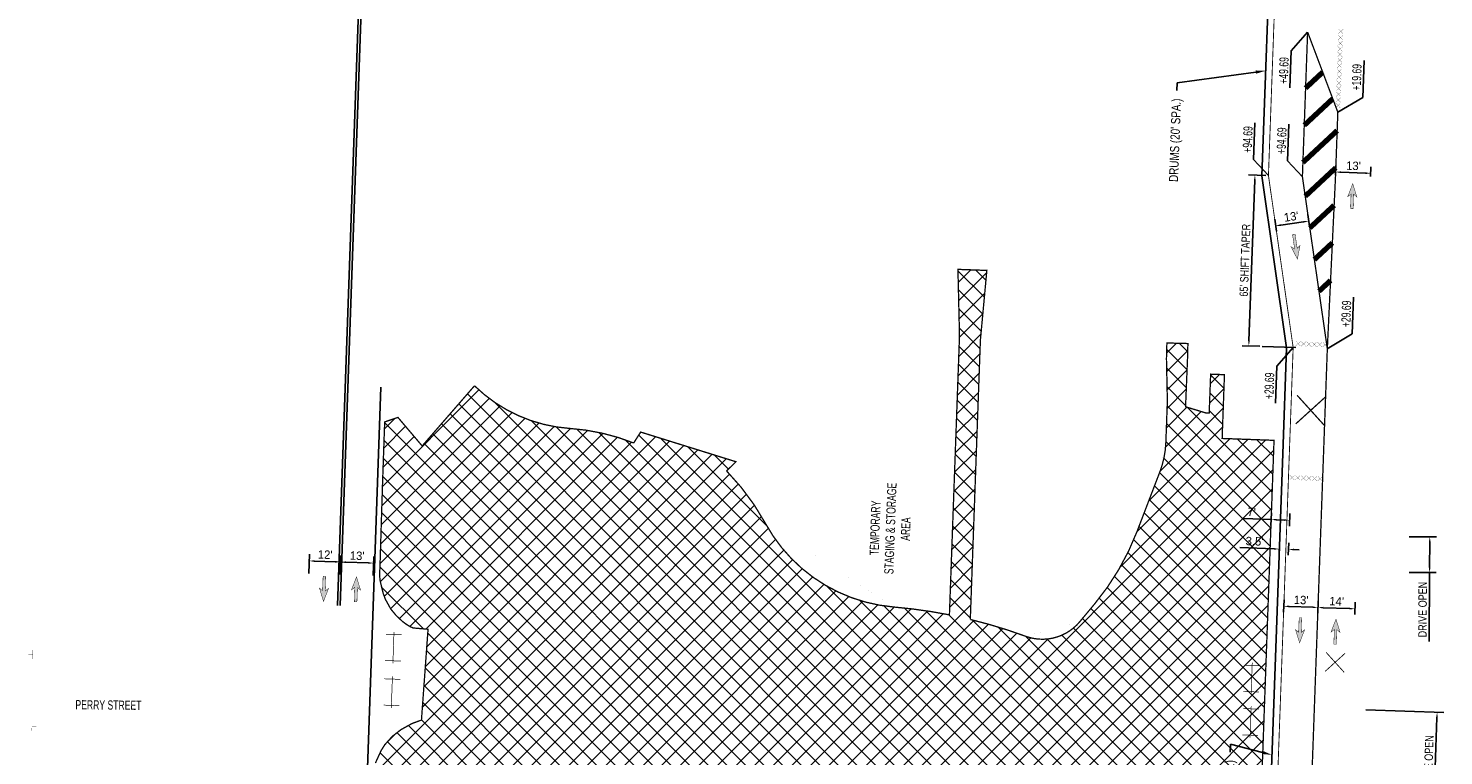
# Model space of a CAD drawing. Header units: feet. Extents: x 158973 to 164211, y 288317 to 289770.
# Tile 4 of 6: x 161289 to 161827, y 288955 to 289232. Entities that reach past the tile are written whole.
import ezdxf
from ezdxf import colors
from ezdxf.entities.mleader import LeaderData, LeaderLine
from ezdxf.math import Vec2, Vec3

# ---------------------------------------------------------------- set-up
doc = ezdxf.new("R2010")
doc.units = ezdxf.units.FT
doc.header["$MEASUREMENT"] = 0
for name, color, linetype in [('MT_P_Cells', 7, 'Continuous'), ('MT_P_Drums', 30, 'Continuous'), ('MT_P_Edge_Line', 7, 'Continuous'), ('MT_P_Text', 7, 'Continuous'), ('MT_P_Work_Area', 30, 'Continuous'), ('PM_X_Edge_Line', 51, 'Continuous')]:
    doc.layers.add(name, color=color, linetype=linetype)
doc.styles.add('Slanted-Normal', font='font31.shx', dxfattribs={"height": 0.1})
doc.styles.get("Standard").update_dxf_attribs({"font": 'arial.ttf'})
doc.styles.add('Style-font31', font='font31.shx')
doc.linetypes.add('motdrum10', pattern='A,0,["●",Standard,S=0.167,R=0,X=-0.02,Y=-0.065],-0.5', length=0.5)
doc.dimstyles.new('COEC', dxfattribs={"dimscale": 13.9, "dimtxt": 0.18, "dimasz": 0.18, "dimexe": 0.18, "dimexo": 0.0625, "dimgap": 0.09, "dimtad": 1, "dimzin": 0, "dimdsep": 46, "dimtxsty": 'Standard', "dimcen": 0.09, "dimclrd": 256, "dimclre": 256, "dimclrt": 256, "dimaunit": 1, "dimadec": 4, "dimazin": 0, "dimtfac": 1, "dimtofl": 0, "dimtmove": 0, "dimatfit": 3, "dimfxl": 1, "dimtolj": 1, "dimtzin": 0, "dimlwd": -1, "dimlwe": -1, "dimarcsym": 0})

# ---------------------------------------------------------------- blocks, each defined once
blk = doc.blocks.new('*D1092')
at = {"layer": 'Defpoints', "color": 0, "transparency": 16777216}
for p in [(161407.85, 289028.82), (161395.8, 289023.49, 1919.76), (161407.65, 289023.08, 1919.76)]:
    blk.add_point(p, dxfattribs=at)
at = {"layer": 'MT_P_Text', "transparency": 16777216}
for p, q in [((161395.83, 289024.49), (161396.09, 289031.73)), ((161398, 289029.16), (161405.85, 289028.89)), ((161407.68, 289024.08), (161407.94, 289031.31))]:
    blk.add_line(p, q, dxfattribs=at)
for points in [[(161398.01, 289029.5), (161397.99, 289028.83), (161396, 289029.23)], [(161405.86, 289029.22), (161405.84, 289028.55), (161407.85, 289028.82)]]:
    blk.add_solid(points, dxfattribs=at)
at = {"layer": 'MT_P_Text', "transparency": 16777216, "insert": (161402.02, 289031.62), "char_height": 3.2, "attachment_point": 5, "rotation": 357.9834, "style": 'Style-font31'}
blk.add_mtext("\\A1;12'", dxfattribs=at)
blk = doc.blocks.new('*D1093')
at = {"layer": 'Defpoints', "color": 0, "transparency": 16777216}
for p in [(161420.4, 289028.37), (161407.65, 289023.12, 959.79), (161420.21, 289022.71, 959.79)]:
    blk.add_point(p, dxfattribs=at)
at = {"layer": 'MT_P_Text', "transparency": 16777216}
for p, q in [((161407.68, 289024.12), (161407.92, 289031.29)), ((161409.83, 289028.72), (161418.4, 289028.44)), ((161420.24, 289023.71), (161420.48, 289030.87))]:
    blk.add_line(p, q, dxfattribs=at)
for points in [[(161409.85, 289029.06), (161409.82, 289028.39), (161407.84, 289028.79)], [(161418.41, 289028.77), (161418.39, 289028.11), (161420.4, 289028.37)]]:
    blk.add_solid(points, dxfattribs=at)
at = {"layer": 'MT_P_Text', "transparency": 16777216, "insert": (161414.2, 289031.18), "char_height": 3.2, "attachment_point": 5, "rotation": 358.0951, "style": 'Style-font31'}
blk.add_mtext("\\A1;13'", dxfattribs=at)
blk = doc.blocks.new('*D1104')
at = {"layer": 'Defpoints', "color": 0, "transparency": 16777216}
for p in [(161776.11, 289158.41), (161763.94, 289153.61, -2.66), (161776.54, 289155.44, -2.66)]:
    blk.add_point(p, dxfattribs=at)
at = {"layer": 'MT_P_Text', "transparency": 16777216}
for p, q in [((161763.79, 289154.6), (161763.15, 289159.05)), ((161765.48, 289156.87), (161774.13, 289158.12)), ((161776.4, 289156.43), (161775.75, 289160.88))]:
    blk.add_line(p, q, dxfattribs=at)
for points in [[(161765.44, 289157.2), (161765.53, 289156.54), (161763.51, 289156.58)], [(161774.08, 289158.45), (161774.18, 289157.79), (161776.11, 289158.41)]]:
    blk.add_solid(points, dxfattribs=at)
at = {"layer": 'MT_P_Text', "transparency": 16777216, "insert": (161769.43, 289160.07), "char_height": 3.2, "attachment_point": 5, "rotation": 8.2494, "style": 'Style-font31'}
blk.add_mtext("\\A1;13'", dxfattribs=at)
blk = doc.blocks.new('*D1105')
at = {"layer": 'Defpoints', "color": 0, "transparency": 16777216}
for p in [(161786.24, 289174.78, -2.66), (161799.57, 289174.28, -2.66), (161799.66, 289176.53)]:
    blk.add_point(p, dxfattribs=at)
at = {"layer": 'MT_P_Text', "transparency": 16777216}
for p, q in [((161786.28, 289175.78), (161786.42, 289179.53)), ((161799.61, 289175.28), (161799.75, 289179.03)), ((161788.32, 289176.95), (161797.66, 289176.6))]:
    blk.add_line(p, q, dxfattribs=at)
for points in [[(161788.34, 289177.29), (161788.31, 289176.62), (161786.33, 289177.03)], [(161797.67, 289176.94), (161797.65, 289176.27), (161799.66, 289176.53)]]:
    blk.add_solid(points, dxfattribs=at)
at = {"layer": 'MT_P_Text', "transparency": 16777216, "insert": (161793.09, 289179.38), "char_height": 3.2, "attachment_point": 5, "rotation": 357.8477, "style": 'Style-font31'}
blk.add_mtext("\\A1;13'", dxfattribs=at)
blk = doc.blocks.new('*D1106')
at = {"layer": 'Defpoints', "color": 0, "transparency": 16777216}
for p in [(161755.62, 289175.88), (161760.76, 289175.7, -2.66), (161758.42, 289110.74, -2.66)]:
    blk.add_point(p, dxfattribs=at)
at = {"layer": 'MT_P_Text', "transparency": 16777216}
for p, q in [((161759.76, 289175.73), (161753.12, 289175.97)), ((161753.35, 289112.93), (161755.55, 289173.89)), ((161757.42, 289110.78), (161750.78, 289111.02))]:
    blk.add_line(p, q, dxfattribs=at)
for points in [[(161755.22, 289173.9), (161755.88, 289173.87), (161755.62, 289175.88)], [(161753.02, 289112.94), (161753.68, 289112.91), (161753.28, 289110.93)]]:
    blk.add_solid(points, dxfattribs=at)
at = {"layer": 'MT_P_Text', "transparency": 16777216, "insert": (161751.85, 289143.5), "char_height": 3.2, "attachment_point": 5, "rotation": 87.9316, "style": 'Style-font31'}
blk.add_mtext("\\A1;{\\W0.8;65' SHIFT TAPER}", dxfattribs=at)
blk = doc.blocks.new('*D1107')
at = {"layer": 'Defpoints', "color": 0, "transparency": 16777216}
for p in [(161779.6, 289011.52), (161766.49, 289008.79, -2.66), (161779.48, 289008.32, -2.66)]:
    blk.add_point(p, dxfattribs=at)
at = {"layer": 'MT_P_Text', "transparency": 16777216}
for p, q in [((161766.53, 289009.79), (161766.7, 289014.49)), ((161768.61, 289011.92), (161777.6, 289011.59)), ((161779.52, 289009.32), (161779.69, 289014.02))]:
    blk.add_line(p, q, dxfattribs=at)
for points in [[(161768.62, 289012.25), (161768.59, 289011.58), (161766.61, 289011.99)], [(161777.61, 289011.93), (161777.59, 289011.26), (161779.6, 289011.52)]]:
    blk.add_solid(points, dxfattribs=at)
at = {"layer": 'MT_P_Text', "transparency": 16777216, "insert": (161773.2, 289014.35), "char_height": 3.2, "attachment_point": 5, "rotation": 357.9316, "style": 'Style-font31'}
blk.add_mtext("\\A1;13'", dxfattribs=at)
blk = doc.blocks.new('*D1108')
at = {"layer": 'Defpoints', "color": 0, "transparency": 16777216}
for p in [(161779.48, 289008.32, -2.66), (161793.53, 289007.81, -2.66), (161793.64, 289011.01)]:
    blk.add_point(p, dxfattribs=at)
at = {"layer": 'MT_P_Text', "transparency": 16777216}
for p, q in [((161779.52, 289009.32), (161779.69, 289014.02)), ((161781.6, 289011.45), (161791.64, 289011.09)), ((161793.56, 289008.81), (161793.73, 289013.51))]:
    blk.add_line(p, q, dxfattribs=at)
for points in [[(161781.61, 289011.78), (161781.58, 289011.12), (161779.6, 289011.52)], [(161791.66, 289011.42), (161791.63, 289010.75), (161793.64, 289011.01)]]:
    blk.add_solid(points, dxfattribs=at)
at = {"layer": 'MT_P_Text', "transparency": 16777216, "insert": (161786.71, 289013.87), "char_height": 3.2, "attachment_point": 5, "rotation": 357.9316, "style": 'Style-font31'}
blk.add_mtext("\\A1;14'", dxfattribs=at)
blk = doc.blocks.new('*D1109')
at = {"layer": 'Defpoints', "color": 0, "transparency": 16777216}
for p in [(161768.39, 289033.59), (161764.77, 289030.51, -2.66), (161768.27, 289030.39, -2.66)]:
    blk.add_point(p, dxfattribs=at)
at = {"layer": 'MT_P_Text', "transparency": 16777216}
for p, q in [((161762.89, 289033.79), (161749.88, 289034.26)), ((161764.81, 289031.51), (161764.98, 289036.22)), ((161768.31, 289031.39), (161768.48, 289036.09)), ((161770.39, 289033.52), (161772.38, 289033.45))]:
    blk.add_line(p, q, dxfattribs=at)
for points in [[(161762.9, 289034.12), (161762.88, 289033.46), (161764.89, 289033.72)], [(161770.4, 289033.85), (161770.37, 289033.19), (161768.39, 289033.59)]]:
    blk.add_solid(points, dxfattribs=at)
at = {"layer": 'MT_P_Text', "transparency": 16777216, "insert": (161755.48, 289036.66), "char_height": 3.2, "attachment_point": 5, "rotation": 357.9316, "style": 'Style-font31'}
blk.add_mtext("\\A1;3.5'", dxfattribs=at)
blk = doc.blocks.new('*D1110')
at = {"layer": 'Defpoints', "color": 0, "transparency": 16777216}
for p in [(161768.79, 289044.69), (161761.68, 289041.74, -2.66), (161768.67, 289041.49, -2.66)]:
    blk.add_point(p, dxfattribs=at)
at = {"layer": 'MT_P_Text', "transparency": 16777216}
for p, q in [((161761.79, 289044.95), (161751.25, 289045.33)), ((161761.71, 289042.74), (161761.88, 289047.44)), ((161766.79, 289044.77), (161763.79, 289044.87)), ((161768.71, 289042.49), (161768.88, 289047.19))]:
    blk.add_line(p, q, dxfattribs=at)
for points in [[(161763.8, 289045.21), (161763.78, 289044.54), (161761.79, 289044.95)], [(161766.8, 289045.1), (161766.78, 289044.43), (161768.79, 289044.69)]]:
    blk.add_solid(points, dxfattribs=at)
at = {"layer": 'MT_P_Text', "transparency": 16777216, "insert": (161754.38, 289047.82), "char_height": 3.2, "attachment_point": 5, "rotation": 357.9316, "style": 'Style-font31'}
blk.add_mtext("\\A1;7'", dxfattribs=at)
blk = doc.blocks.new('*D1111')
at = {"layer": 'Defpoints', "color": 0, "transparency": 16777216}
for p in [(161813.29, 289038.41, 957.9), (161822.12, 289038.37), (161813.23, 289024.82, 957.92)]:
    blk.add_point(p, dxfattribs=at)
at = {"layer": 'MT_P_Text', "transparency": 16777216}
for p, q in [((161814.29, 289038.4), (161824.62, 289038.36)), ((161822.11, 289036.37), (161822.06, 289026.78)), ((161814.23, 289024.81), (161824.55, 289024.77)), ((161822.05, 289024.78), (161821.94, 288998.65))]:
    blk.add_line(p, q, dxfattribs=at)
for points in [[(161821.77, 289036.37), (161822.44, 289036.37), (161822.12, 289038.37)], [(161821.73, 289026.78), (161822.4, 289026.78), (161822.05, 289024.78)]]:
    blk.add_solid(points, dxfattribs=at)
at = {"layer": 'MT_P_Text', "transparency": 16777216, "insert": (161819.39, 289010.73), "char_height": 3.2, "attachment_point": 5, "rotation": 89.7428, "style": 'Style-font31'}
blk.add_mtext('\\A1;{\\W0.8;DRIVE OPEN}', dxfattribs=at)
blk = doc.blocks.new('*D1112')
at = {"layer": 'Defpoints', "color": 0, "transparency": 16777216}
for p in [(161796.77, 288972.63, 956.97), (161824.91, 288971.67), (161795.45, 288933.93, 956.79)]:
    blk.add_point(p, dxfattribs=at)
at = {"layer": 'MT_P_Text', "transparency": 16777216}
for p, q in [((161797.76, 288972.6), (161827.41, 288971.59)), ((161823.66, 288934.97), (161824.84, 288969.68)), ((161796.45, 288933.89), (161826.09, 288932.88))]:
    blk.add_line(p, q, dxfattribs=at)
for points in [[(161824.51, 288969.69), (161825.17, 288969.66), (161824.91, 288971.67)], [(161823.32, 288934.98), (161823.99, 288934.96), (161823.59, 288932.97)]]:
    blk.add_solid(points, dxfattribs=at)
at = {"layer": 'MT_P_Text', "transparency": 16777216, "insert": (161821.65, 288952.41), "char_height": 3.2, "attachment_point": 5, "rotation": 88.0482, "style": 'Style-font31'}
blk.add_mtext('\\A1;{\\W0.8;DRIVE OPEN}', dxfattribs=at)

msp = doc.modelspace()

# ---------------------------------------------------------------- hatches: boundary and pattern name
at = {"layer": 'MT_P_Cells', "true_color": 0x00b3b3}
h = msp.add_hatch(color=132, dxfattribs=at)
h.dxf.hatch_style = 1
h.paths.add_polyline_path([(161792.823, 289172.604), (161790.912, 289167.668), (161792.182, 289168.624), (161791.989, 289163.128), (161792.988, 289163.092), (161793.182, 289168.589), (161794.382, 289167.546)])
h = msp.add_hatch(color=132, dxfattribs=at)
h.dxf.hatch_style = 1
h.paths.add_polyline_path([(161771.771, 289143.948), (161772.772, 289149.145), (161771.692, 289147.978), (161770.903, 289153.421), (161769.913, 289153.278), (161770.702, 289147.835), (161769.336, 289148.647)])
h = msp.add_hatch(color=132, dxfattribs=at)
h.dxf.hatch_style = 1
h.paths.add_polyline_path([(161401.389, 289013.838), (161403.3, 289018.774), (161402.03, 289017.818), (161402.223, 289023.315), (161401.224, 289023.35), (161401.03, 289017.853), (161399.83, 289018.896)])
h = msp.add_hatch(color=132, dxfattribs=at)
h.dxf.hatch_style = 1
h.paths.add_polyline_path([(161413.925, 289023.147), (161412.014, 289018.211), (161413.284, 289019.167), (161413.091, 289013.67), (161414.09, 289013.635), (161414.283, 289019.132), (161415.484, 289018.089)])
h = msp.add_hatch(color=132, dxfattribs=at)
h.dxf.hatch_style = 1
h.paths.add_polyline_path([(161772.6, 288998.086), (161774.511, 289003.022), (161773.24, 289002.066), (161773.434, 289007.562), (161772.434, 289007.598), (161772.241, 289002.101), (161771.041, 289003.144)])
h = msp.add_hatch(color=132, dxfattribs=at)
h.dxf.hatch_style = 1
h.paths.add_polyline_path([(161786.452, 289007.092), (161784.541, 289002.156), (161785.812, 289003.112), (161785.618, 288997.615), (161786.617, 288997.58), (161786.811, 289003.077), (161788.011, 289002.034)])
at = {"layer": 'MT_P_Work_Area'}
h = msp.add_hatch(dxfattribs=at)
h.set_pattern_fill('ANSI37', color=247, scale=40)
h.set_pattern_definition([(45, (-773.94, -108.3524), (-3.535533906, 3.535533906), []), (135, (-773.94, -108.3524), (-3.535533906, -3.535533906), [])])
edge = h.paths.add_edge_path()
edge.add_line((161647.369, 289006.97), (161651.203, 289113.129))
edge.add_line((161651.203, 289113.129), (161653.661, 289139.631))
edge.add_line((161653.661, 289139.631), (161642.668, 289140.028))
edge.add_line((161642.668, 289140.028), (161643.258, 289114.801))
edge.add_line((161643.258, 289114.801), (161639.427, 289008.717))
edge.add_arc((161602.042, 288819.883), 192.5, 78.80163, 85.17178)
edge.add_arc((161623.421, 289072.981), 61.5, 208.69835, 265.17178, ccw=False)
edge.add_arc((161489.654, 288999.751), 91, 28.69835, 44.39664)
edge.add_line((161554.675, 289063.417), (161558.247, 289066.915))
edge.add_line((161558.247, 289066.915), (161521.997, 289078.19))
edge.add_line((161521.997, 289078.19), (161519.343, 289074.038))
edge.add_arc((161489.654, 288999.751), 80, 68.21608, 86.11997)
edge.add_arc((161498.958, 289136.936), 57.5, 225.70636, 266.11997, ccw=False)
edge.add_line((161458.804, 289095.779), (161438.906, 289072.915))
edge.add_line((161438.906, 289072.915), (161429.686, 289083.763))
edge.add_line((161429.686, 289083.763), (161424.644, 289082.044))
edge.add_line((161424.644, 289082.044), (161423.84, 289059.05))
edge.add_line((161423.84, 289059.05), (161422.861, 289027.28))
edge.add_line((161422.861, 289027.28), (161422.702, 289023.688))
edge.add_line((161422.702, 289023.688), (161422.948, 289021.486))
edge.add_line((161422.948, 289021.486), (161424.091, 289016.861))
edge.add_line((161424.091, 289016.861), (161424.877, 289014.711))
edge.add_line((161424.877, 289014.711), (161426.927, 289010.994))
edge.add_line((161426.927, 289010.994), (161429.023, 289008.442))
edge.add_line((161429.023, 289008.442), (161431.396, 289006.239))
edge.add_line((161431.396, 289006.239), (161432.647, 289005.287))
edge.add_line((161432.647, 289005.287), (161433.136, 289004.968))
edge.add_line((161433.136, 289004.968), (161434.425, 289004.199))
edge.add_line((161434.425, 289004.199), (161435.429, 289003.742))
edge.add_line((161435.429, 289003.742), (161441.136, 289003.247))
edge.add_line((161441.136, 289003.247), (161438.632, 288968.724))
edge.add_line((161438.632, 288968.724), (161435.07, 288967.425))
edge.add_line((161435.07, 288967.425), (161430.868, 288965.111))
edge.add_line((161430.868, 288965.111), (161427.561, 288962.542))
edge.add_line((161427.561, 288962.542), (161424.683, 288959.354))
edge.add_line((161424.683, 288959.354), (161423.285, 288957.128))
edge.add_line((161423.285, 288957.128), (161421.127, 288952.418))
edge.add_line((161421.127, 288952.418), (161420.35, 288949.487))
edge.add_line((161420.35, 288949.487), (161420.126, 288944.929))
edge.add_line((161420.126, 288944.929), (161419.724, 288933.357))
edge.add_line((161419.724, 288933.357), (161419.16, 288905.408))
edge.add_line((161419.16, 288905.408), (161421.97, 288901.428))
edge.add_line((161421.97, 288901.428), (161427.711, 288898.039))
edge.add_line((161427.711, 288898.039), (161433.619, 288896.433))
edge.add_line((161433.619, 288896.433), (161437.473, 288896.271))
edge.add_line((161437.473, 288896.271), (161441.347, 288896.271))
edge.add_line((161441.347, 288896.271), (161443.258, 288897.784))
edge.add_line((161443.258, 288897.784), (161455.968, 288897.344))
edge.add_line((161455.968, 288897.344), (161570.625, 288893.373))
edge.add_line((161570.625, 288893.373), (161582.155, 288902.465))
edge.add_line((161582.155, 288902.465), (161588.681, 288907.61))
edge.add_line((161588.681, 288907.61), (161588.73, 288907.219))
edge.add_line((161588.73, 288907.219), (161675.584, 288904.389))
edge.add_line((161675.584, 288904.389), (161675.451, 288900.603))
edge.add_line((161675.451, 288900.603), (161690.779, 288900.067))
edge.add_arc((161593.969, 288796.183), 142, 35.29528, 47.0187, ccw=False)
edge.add_line((161709.867, 288878.229), (161710.698, 288862.609))
edge.add_line((161710.698, 288862.609), (161716.959, 288857.661))
edge.add_line((161716.959, 288857.661), (161717.121, 288854.705))
edge.add_line((161717.121, 288854.705), (161721.281, 288854.934))
edge.add_line((161721.281, 288854.934), (161722.584, 288829.96))
edge.add_line((161722.584, 288829.96), (161724.406, 288828.189))
edge.add_line((161724.406, 288828.189), (161724.501, 288827.026))
edge.add_line((161724.501, 288827.026), (161722.706, 288826.878))
edge.add_arc((162479.841, 288889.253), 759.7, 184.709565, 195.547528)
edge.add_line((161747.94, 288685.625), (161757.042, 288642.68))
edge.add_line((161757.042, 288642.68), (161760.747, 288643.188))
edge.add_line((161760.747, 288643.188), (161765.339, 288645.167))
edge.add_line((161765.339, 288645.167), (161776.366, 288650.641))
edge.add_line((161776.366, 288650.641), (161774.057, 288657.543))
edge.add_line((161774.057, 288657.543), (161768.406, 288676.034))
edge.add_line((161768.406, 288676.034), (161770.801, 288676.752))
edge.add_arc((162479.841, 288889.253), 740.2, 190.405261, 196.68363, ccw=False)
edge.add_line((161751.814, 288755.566), (161755.748, 288756.289))
edge.add_arc((162479.841, 288889.253), 736.2, 189.927357, 190.405261, ccw=False)
edge.add_line((161754.665, 288762.333), (161762.293, 288763.668))
edge.add_line((161762.293, 288763.668), (161761.081, 288773.602))
edge.add_line((161761.081, 288773.602), (161759.105, 288773.284))
edge.add_line((161759.105, 288773.284), (161756.617, 288793.676))
edge.add_line((161756.617, 288793.676), (161762.875, 288794.503))
edge.add_arc((162479.841, 288889.253), 723.2, 177.931615, 187.528284, ccw=False)
edge.add_line((161757.113, 288915.355), (161762.7, 289070.052))
edge.add_line((161762.7, 289070.052), (161762.88, 289075.049))
edge.add_line((161762.88, 289075.049), (161743.809, 289075.738))
edge.add_line((161743.809, 289075.738), (161743.149, 289075.761))
edge.add_line((161743.149, 289075.761), (161744.025, 289100.011))
edge.add_line((161744.025, 289100.011), (161738.778, 289100.2))
edge.add_line((161738.778, 289100.2), (161738.221, 289085.391))
edge.add_line((161738.221, 289085.391), (161737.154, 289085.398))
edge.add_line((161737.154, 289085.398), (161729.235, 289087.8))
edge.add_line((161729.235, 289087.8), (161729.97, 289105.842))
edge.add_line((161729.97, 289105.842), (161730.129, 289111.839))
edge.add_line((161730.129, 289111.839), (161722.132, 289112.052))
edge.add_line((161722.132, 289112.052), (161721.973, 289106.054))
edge.add_line((161721.973, 289106.054), (161722.31, 289089.996))
edge.add_line((161722.31, 289089.996), (161721.743, 289074.296))
edge.add_arc((161686.766, 289075.56), 35, 339.03848, 357.93162, ccw=False)
edge.add_line((161719.449, 289063.039), (161710.763, 289040.363))
edge.add_arc((161619.793, 289075.213), 97.417, 320.19032, 339.03848, ccw=False)
edge.add_line((161694.626, 289012.843), (161688.989, 289006.091))
edge.add_arc((161674.787, 289017.946), 18.5, 249.83273, 320.14535, ccw=False)
edge.add_arc((161602.042, 288819.883), 192.5, 69.83273, 76.38102)

# ---------------------------------------------------------------- linework, layer by layer
at = {"layer": 'MT_P_Cells', "const_width": 0.16, "flags": 128}
for points in [[(161792.823, 289172.604), (161790.912, 289167.668), (161792.182, 289168.624), (161791.989, 289163.128), (161792.988, 289163.092), (161793.182, 289168.589), (161794.382, 289167.546), (161792.823, 289172.604)], [(161771.771, 289143.948), (161772.772, 289149.145), (161771.692, 289147.978), (161770.903, 289153.421), (161769.913, 289153.278), (161770.702, 289147.835), (161769.336, 289148.647), (161771.771, 289143.948)], [(161401.389, 289013.838), (161403.3, 289018.774), (161402.03, 289017.818), (161402.223, 289023.315), (161401.224, 289023.35), (161401.03, 289017.853), (161399.83, 289018.896), (161401.389, 289013.838)], [(161772.6, 288998.086), (161774.511, 289003.022), (161773.24, 289002.066), (161773.434, 289007.562), (161772.434, 289007.598), (161772.241, 289002.101), (161771.041, 289003.144), (161772.6, 288998.086)], [(161786.452, 289007.092), (161784.541, 289002.156), (161785.812, 289003.112), (161785.618, 288997.615), (161786.617, 288997.58), (161786.811, 289003.077), (161788.011, 289002.034), (161786.452, 289007.092)]]:
    msp.add_lwpolyline(points, dxfattribs=at)
at = {"layer": 'MT_P_Cells', "const_width": 0.16, "elevation": 0.049, "flags": 128}
msp.add_lwpolyline([(161413.925, 289023.147), (161412.014, 289018.211), (161413.284, 289019.167), (161413.091, 289013.67), (161414.09, 289013.635), (161414.283, 289019.132), (161415.484, 289018.089), (161413.925, 289023.147)], dxfattribs=at)
at = {"layer": 'MT_P_Cells', "color": 1, "flags": 128}
for points, const_width in [([(161431.152, 289001.145), (161425.155, 289001.356)], 0.25), ([(161428.189, 289002.25), (161427.766, 288990.258)], 0.25), ([(161290.838, 288991.927), (161290.869, 288995.35)], 0.1), ([(161289.161, 288993.654), (161290.853, 288993.639)], 0.1), ([(161430.8, 288991.152), (161424.804, 288991.363)], 0.25), ([(161754.587, 288990.495), (161754.165, 288978.502)], 0.25), ([(161430.555, 288984.202), (161424.559, 288984.413)], 0.25), ([(161427.592, 288985.307), (161427.17, 288973.314)], 0.25), ([(161757.55, 288989.39), (161751.554, 288989.601)], 0.25), ([(161757.198, 288979.396), (161751.202, 288979.607)], 0.25), ([(161430.203, 288974.208), (161424.207, 288974.419)], 0.25), ([(161754.197, 288973.993), (161753.775, 288962)], 0.25), ([(161757.16, 288972.888), (161751.163, 288973.099)], 0.25), ([(161290.523, 288968.11), (161290.492, 288964.687)], 0.1), ([(161292.199, 288966.384), (161290.507, 288966.399)], 0.1), ([(161756.808, 288962.894), (161750.812, 288963.105)], 0.25)]:
    msp.add_lwpolyline(points, dxfattribs=dict(at, const_width=const_width))
at = {"layer": 'MT_P_Drums', "linetype": 'motdrum10', "flags": 128}
msp.add_lwpolyline([(161767.651, 289110.183), (161758.255, 289175.565), (161761.884, 289276.059)], dxfattribs=at)
for points in [[(161771.945, 288759.443, -0.0544187), (161760.61, 288915.229), (161766.197, 289069.926), (161767.651, 289110.183)], [(161428.128, 288894.606, -0.4139934), (161416.567, 288907.02), (161423.196, 289095.297)]]:
    msp.add_lwpolyline(points, format="xyb", dxfattribs=at)
at = {"layer": 'MT_P_Edge_Line', "const_width": 0.333, "flags": 128}
msp.add_lwpolyline([(161788.736, 288659.8, -0.0141171), (161776.889, 288699.168), (161774.436, 288759.72, -0.0544804), (161763.109, 288915.139), (161768.696, 289069.836), (161770.158, 289110.317), (161760.761, 289175.699), (161764.383, 289275.969, 0.048269), (161760.897, 289333.652, 0.3478349), (161753.594, 289340.38), (161752.758, 289340.442)], format="xyb", dxfattribs=at)
at = {"layer": 'MT_P_Edge_Line', "color": 2, "const_width": 0.5, "flags": 128}
msp.add_lwpolyline([(161804.24, 288667.054), (161804.413, 288670.389, 0.0803805), (161800.954, 288702.147, -0.076406), (161776.1, 288914.67), (161781.687, 289069.366), (161783.149, 289109.848), (161773.67, 289175.233), (161775.655, 289230.197)], format="xyb", dxfattribs=at)
at = {"layer": 'MT_P_Edge_Line', "color": 2, "flags": 128}
for points, const_width in [([(161787.144, 289199.762), (161775.655, 289230.197)], 0.5), ([(161774.886, 289208.926), (161781.398, 289214.983)], 2), ([(161774.376, 289194.793), (161785.214, 289204.875)], 2), ([(161783.149, 289109.848), (161786.241, 289174.779), (161787.144, 289199.762)], 0.5), ([(161773.866, 289180.66), (161786.891, 289192.778)], 2), ([(161774.744, 289167.819), (161786.381, 289178.645)], 2), ([(161776.489, 289155.784), (161785.747, 289164.397)], 2), ([(161778.234, 289143.75), (161785.066, 289150.106)], 2), ([(161779.979, 289131.715), (161784.386, 289135.814)], 2)]:
    msp.add_lwpolyline(points, dxfattribs=dict(at, const_width=const_width))
at = {"layer": 'MT_P_Edge_Line', "flags": 128}
for points, const_width, elevation in [([(161789.044, 289226.827), (161787.167, 289225.081)], 0.08, 962.264), ([(161788.978, 289225.015), (161787.232, 289226.893)], 0.08, 962.264), ([(161789.122, 289229.005), (161787.245, 289227.258)], 0.08, 962.279), ([(161789.057, 289227.193), (161787.31, 289229.07)], 0.08, 962.279), ([(161789.207, 289231.354), (161787.33, 289229.607)], 0.08, 962.295), ([(161789.141, 289229.542), (161787.395, 289231.419)], 0.08, 962.295), ([(161788.891, 289222.599), (161787.014, 289220.853)], 0.08, 962.234), ([(161788.826, 289220.787), (161787.08, 289222.665)], 0.08, 962.234), ([(161788.967, 289224.689), (161787.089, 289222.942)], 0.08, 962.249), ([(161788.901, 289222.877), (161787.155, 289224.754)], 0.08, 962.249), ([(161788.66, 289216.173), (161786.783, 289214.427)], 0.08, 962.19), ([(161788.594, 289214.361), (161786.848, 289216.238)], 0.08, 962.19), ([(161788.738, 289218.354), (161786.861, 289216.607)], 0.08, 962.205), ([(161788.673, 289216.542), (161786.927, 289218.419)], 0.08, 962.205), ([(161788.814, 289220.454), (161786.937, 289218.707)], 0.08, 962.22), ([(161788.749, 289218.642), (161787.002, 289220.519)], 0.08, 962.22), ([(161788.499, 289211.701), (161786.621, 289209.954)], 0.08, 962.159), ([(161788.433, 289209.889), (161786.687, 289211.766)], 0.08, 962.159), ([(161788.581, 289213.983), (161786.704, 289212.237)], 0.08, 962.175), ([(161788.515, 289212.172), (161786.769, 289214.049)], 0.08, 962.175), ([(161788.268, 289205.292), (161786.39, 289203.545)], 0.08, 962.114), ([(161788.202, 289203.48), (161786.456, 289205.357)], 0.08, 962.114), ([(161788.346, 289207.476), (161786.469, 289205.73)], 0.08, 962.13), ([(161788.281, 289205.664), (161786.535, 289207.541)], 0.08, 962.13), ([(161788.423, 289209.616), (161786.546, 289207.87)], 0.08, 962.144), ([(161788.358, 289207.805), (161786.612, 289209.682)], 0.08, 962.144), ([(161788.191, 289203.16), (161786.314, 289201.414)], 0.08, 962.1), ([(161788.125, 289201.348), (161786.379, 289203.225)], 0.08, 962.1), ([(161772.997, 289112.616), (161771.105, 289110.885)], 0.08, 961.626), ([(161772.917, 289110.805), (161771.185, 289112.696)], 0.08, 961.626), ([(161775.064, 289112.544), (161773.173, 289110.813)], 0.08, 961.598), ([(161774.984, 289110.733), (161773.253, 289112.624)], 0.08, 961.598), ([(161777.087, 289112.473), (161775.196, 289110.742)], 0.08, 961.57), ([(161777.007, 289110.662), (161775.276, 289112.553)], 0.08, 961.57), ([(161779.142, 289112.401), (161777.251, 289110.67)], 0.08, 961.542), ([(161779.062, 289110.59), (161777.331, 289112.481)], 0.08, 961.542), ([(161781.206, 289112.328), (161779.315, 289110.597)], 0.08, 961.513), ([(161781.126, 289110.517), (161779.395, 289112.408)], 0.08, 961.513), ([(161783.245, 289112.257), (161781.354, 289110.526)], 0.08, 961.486), ([(161783.165, 289110.446), (161781.434, 289112.337)], 0.08, 961.486), ([(161781.994, 289080.754), (161771.67, 289092.158)], 0.48, 961.374), ([(161782.534, 289091.618), (161771.13, 289081.294)], 0.48, 961.374), ([(161770.703, 289061.763), (161768.812, 289060.032)], 0.08, 961.313), ([(161770.623, 289059.952), (161768.892, 289061.843)], 0.08, 961.313), ([(161772.878, 289061.673), (161770.987, 289059.942)], 0.08, 961.26), ([(161772.798, 289059.862), (161771.067, 289061.753)], 0.08, 961.26), ([(161775.042, 289061.584), (161773.151, 289059.852)], 0.08, 961.207), ([(161774.962, 289059.772), (161773.231, 289061.664)], 0.08, 961.207), ([(161777.118, 289061.498), (161775.227, 289059.767)], 0.08, 961.157), ([(161777.038, 289059.687), (161775.307, 289061.578)], 0.08, 961.157), ([(161779.269, 289061.409), (161777.378, 289059.678)], 0.08, 961.105), ([(161779.189, 289059.598), (161777.458, 289061.489)], 0.08, 961.105), ([(161781.345, 289061.323), (161779.454, 289059.592)], 0.08, 961.054), ([(161781.265, 289059.512), (161779.534, 289061.403)], 0.08, 961.054)]:
    msp.add_lwpolyline(points, dxfattribs=dict(at, const_width=const_width, elevation=elevation))
at = {"layer": 'MT_P_Edge_Line', "const_width": 0.32, "flags": 128}
for points in [[(161789.918, 288994.12), (161782.316, 288987.238)], [(161789.558, 288986.878), (161782.676, 288994.48)]]:
    msp.add_lwpolyline(points, dxfattribs=at)
at = {"layer": 'MT_P_Text', "flags": 128}
for points in [[(161769.388, 289223.057), (161775.655, 289230.197)], [(161769.388, 289223.057), (161768.884, 289209.086)], [(161797.099, 289219.353), (161796.594, 289205.382)], [(161787.144, 289199.762), (161796.594, 289205.382)], [(161755.639, 289195.713), (161755.134, 289181.743)], [(161768.547, 289195.247), (161768.042, 289181.276)], [(161760.761, 289175.699), (161755.134, 289181.743)], [(161773.67, 289175.233), (161768.042, 289181.276)], [(161793.104, 289129.438), (161792.6, 289115.468)], [(161783.149, 289109.848), (161792.6, 289115.468)], [(161758.415, 289110.741), (161771.157, 289110.281)], [(161763.891, 289103.177), (161770.158, 289110.317)], [(161763.891, 289103.177), (161763.387, 289089.206)]]:
    msp.add_lwpolyline(points, dxfattribs=at)
at = {"layer": 'MT_P_Work_Area', "const_width": 0.5, "flags": 128}
for points in [[(161421.127, 288952.418), (161423.285, 288957.128), (161424.683, 288959.354), (161427.561, 288962.542), (161430.868, 288965.111), (161435.07, 288967.425), (161438.632, 288968.724), (161441.136, 289003.247), (161435.429, 289003.742), (161434.425, 289004.199), (161433.136, 289004.968), (161432.647, 289005.287), (161431.396, 289006.239), (161429.023, 289008.442), (161426.927, 289010.994), (161424.877, 289014.711), (161424.091, 289016.861), (161422.948, 289021.486), (161422.702, 289023.688), (161422.861, 289027.28), (161423.84, 289059.05), (161424.644, 289082.044), (161429.686, 289083.763), (161438.906, 289072.915), (161458.804, 289095.779, 0.1781884), (161495.068, 289079.568, -0.0782797), (161519.343, 289074.038), (161521.997, 289078.19), (161558.247, 289066.915), (161554.675, 289063.417, -0.068604), (161569.476, 289043.449, 0.2515233), (161618.245, 289011.699, -0.0278022), (161639.427, 289008.717), (161643.258, 289114.801), (161642.668, 289140.028), (161653.661, 289139.631), (161651.203, 289113.129), (161647.369, 289006.97, -0.0285801), (161668.409, 289000.58, 0.3167991), (161688.989, 289006.091), (161694.577, 289012.785)], [(161694.577, 289012.785, 0.0826241), (161710.763, 289040.363), (161719.449, 289063.039, 0.0826241), (161721.743, 289074.296), (161722.31, 289089.996), (161721.973, 289106.054), (161722.132, 289112.052), (161730.129, 289111.839), (161729.97, 289105.842), (161729.235, 289087.8), (161737.154, 289085.398), (161738.221, 289085.391), (161738.778, 289100.2), (161744.025, 289100.011), (161743.149, 289075.761), (161743.809, 289075.738), (161762.88, 289075.049), (161762.7, 289070.052), (161757.113, 288915.355, 0.0418979)]]:
    msp.add_lwpolyline(points, format="xyb", dxfattribs=at)
at = {"layer": 'PM_X_Edge_Line', "flags": 128}
for points in [[(161421.938, 289443.21), (161406.764, 289012.256)], [(161422.938, 289443.175), (161407.765, 289012.271)]]:
    msp.add_lwpolyline(points, dxfattribs=at)

# ---------------------------------------------------------------- texts
at = {"layer": 'MT_P_Text', "char_height": 3.5, "attachment_point": 5, "style": 'Style-font31'}
for s, width, insert, rotation in [('{\\W0.7;+49.69}', 12.99244, (161766.575, 289215.639), 87.93162), ('{\\W0.7;+19.69}', 12.99244, (161794.325, 289213.035), 87.93162), ('{\\W0.7;+94.69}', 12.99244, (161752.865, 289189.395), 87.93162), ('{\\W0.7;+94.69}', 12.99244, (161765.773, 289188.929), 87.93162), ('{\\W0.7;+29.69}', 12.99244, (161790.331, 289123.12), 87.93162), ('{\\W0.7;+29.69}', 12.99244, (161761.078, 289095.759), 87.93162), ('{\\W0.7;TEMPORARY\\PSTAGING & STORAGE AREA}', 41.73422, (161616.98, 289041.549), 87.98354), ('{\\W0.7;PERRY STREET}', 41.73422, (161319.59, 288974.433), 359.48072)]:
    msp.add_mtext_dynamic_manual_height_columns(s, width=width, gutter_width=10, heights=[0], dxfattribs=dict(at, insert=insert, rotation=rotation))

# ---------------------------------------------------------------- dimensions: what is measured, and where the dimension line sits
at = {"layer": 'MT_P_Text'}
for p1, p2, distance, text, picture, middle in [((161786.241, 289174.779), (161799.572, 289174.278), 2.253, "13'", '*D1105', (161793.089, 289179.378, 2.662)), ((161758.415, 289110.741), (161760.761, 289175.699), 5.143, "{\\W0.8;65' SHIFT TAPER}", '*D1106', (161751.851, 289143.499, 2.662)), ((161763.936, 289153.611), (161776.54, 289155.438), 2.999, "13'", '*D1104', (161769.434, 289160.066, 2.662)), ((161395.798, 289023.493, 959.974), (161407.645, 289023.076, 959.974), 5.743, "12'", '*D1092', (161402.015, 289031.622, -959.789)), ((161407.647, 289023.124), (161420.208, 289022.706), 5.67, "13'", '*D1093', (161414.202, 289031.18, -959.789)), ((161766.491, 289008.786), (161779.482, 289008.316), 3.206, "13'", '*D1107', (161773.196, 289014.354, 2.662)), ((161779.482, 289008.316), (161793.527, 289007.809), 3.206, "14'", '*D1108', (161786.714, 289013.865, 2.662)), ((161795.446, 288933.929, 959.455), (161796.765, 288972.634, 959.628), -28.16, '{\\W0.8;DRIVE OPEN}', '*D1112', (161821.651, 288952.411, 2.662))]:
    dim = msp.add_aligned_dim(p1=p1, p2=p2, distance=distance, text=text, dimstyle='COEC', override={"dimscale": 20, "dimtxt": 0.16, "dimasz": 0.1, "dimexe": 0.125, "dimexo": 0.05, "dimgap": 0.05, "dimtxsty": 'Style-font31'}, dxfattribs=at)
    dim.commit()
    dim.dimension.update_dxf_attribs({"geometry": picture, "text_midpoint": middle})
for base, p1, p2, angle, text, picture, middle in [((161768.788, 289044.693, 2.662), (161761.677, 289041.742), (161768.673, 289041.489), 357.93162, "7'", '*D1110', (161754.29, 289045.217, 2.662)), ((161768.387, 289033.593, 2.662), (161764.774, 289030.515), (161768.272, 289030.389), 357.93162, "3.5'", '*D1109', (161755.388, 289034.062, 2.662)), ((161822.116, 289038.369, 2.662), (161813.228, 289024.819, 960.587), (161813.289, 289038.409, 960.561), 89.74282, '{\\W0.8;DRIVE OPEN}', '*D1111', (161821.992, 289010.717, 2.662))]:
    dim = msp.add_linear_dim(base=base, p1=p1, p2=p2, angle=angle, text=text, dimstyle='COEC', override={"dimscale": 20, "dimtxt": 0.16, "dimasz": 0.1, "dimexe": 0.125, "dimexo": 0.05, "dimgap": 0.05, "dimtxsty": 'Style-font31'}, dxfattribs=at)
    dim.commit()
    dim.dimension.update_dxf_attribs({"geometry": picture, "text_midpoint": middle, "dimtype": 161})

# ---------------------------------------------------------------- leaders
ml = msp.add_multileader_mtext('Standard', dxfattribs=at)
ml.set_content("{\\W0.8;DRUMS (20' SPA.)}", color=256, style='Slanted-Normal')
ml.set_leader_properties()
ml.build(insert=Vec2(0, 0))
ml.multileader.update_dxf_attribs({"dogleg_length": 0.1, "arrow_head_size": 3.75, "scale": 30})
ctx = ml.context
ctx.base_point, ctx.scale, ctx.char_height, ctx.arrow_head_size, ctx.landing_gap_size, ctx.plane_origin, ctx.plane_x_axis, ctx.plane_y_axis = Vec3(161724.397, 289166.9), 30, 3.4998, 3.75, 3, Vec3(161778.402, 289123.731), Vec3(0.0360914, 0.9993485), Vec3(-0.9993485, 0.0360914)
ctx.text_align_type = 2
notes = []
notes.append((ctx, [(1, (1, 1, 0), (161725.988, 289210.959), (-0.0360914, -0.9993485), 3, [(0, [(161759.698, 289215.517)], 0, [])])]))
ctx.mtext.insert, ctx.mtext.text_direction, ctx.mtext.rotation, ctx.mtext.alignment, ctx.mtext.flow_direction = Vec3(161724.023, 289205.026), Vec3(0.0360914, 0.9993485), 1.5346971, 3, 5
ml = msp.add_multileader_mtext('Standard', dxfattribs=at)
ml.set_content("{\\W0.8;DRUMS (20' SPA.)}", color=256, style='Slanted-Normal')
ml.set_leader_properties()
ml.build(insert=Vec2(0, 0))
ml.multileader.update_dxf_attribs({"dogleg_length": 0.1, "arrow_head_size": 3.75, "scale": 30})
ctx = ml.context
ctx.base_point, ctx.scale, ctx.char_height, ctx.arrow_head_size, ctx.landing_gap_size, ctx.plane_origin, ctx.plane_x_axis, ctx.plane_y_axis = Vec3(161744.743, 288915.492), 30, 3.4998, 3.75, 3, Vec3(161799.096, 288870.554), Vec3(0.0360914, 0.9993485), Vec3(-0.9993485, 0.0360914)
ctx.text_align_type = 2
notes.append((ctx, [(1, (1, 1, 0), (161746.334, 288959.55), (-0.0360914, -0.9993485), 3, [(0, [(161762.065, 288955.502)], 0, [])])]))
ctx.mtext.insert, ctx.mtext.text_direction, ctx.mtext.rotation, ctx.mtext.alignment, ctx.mtext.flow_direction = Vec3(161744.369, 288953.617), Vec3(0.0360914, 0.9993485), 1.5346971, 3, 5
for ctx, leaders in notes:
    for number, flags, end, landing, length, lines in leaders:
        leader = LeaderData()
        leader.index, (leader.has_last_leader_line, leader.has_dogleg_vector, leader.attachment_direction) = number, flags
        leader.last_leader_point, leader.dogleg_vector, leader.dogleg_length = Vec3(end), Vec3(landing), length
        for number, points, colour, breaks in lines:
            line = LeaderLine()
            line.index, line.vertices, line.color, line.breaks = number, Vec3.list(points), colors.encode_raw_color(colour), breaks
            leader.lines.append(line)
        ctx.leaders.append(leader)

doc.saveas('drawing.dxf')
